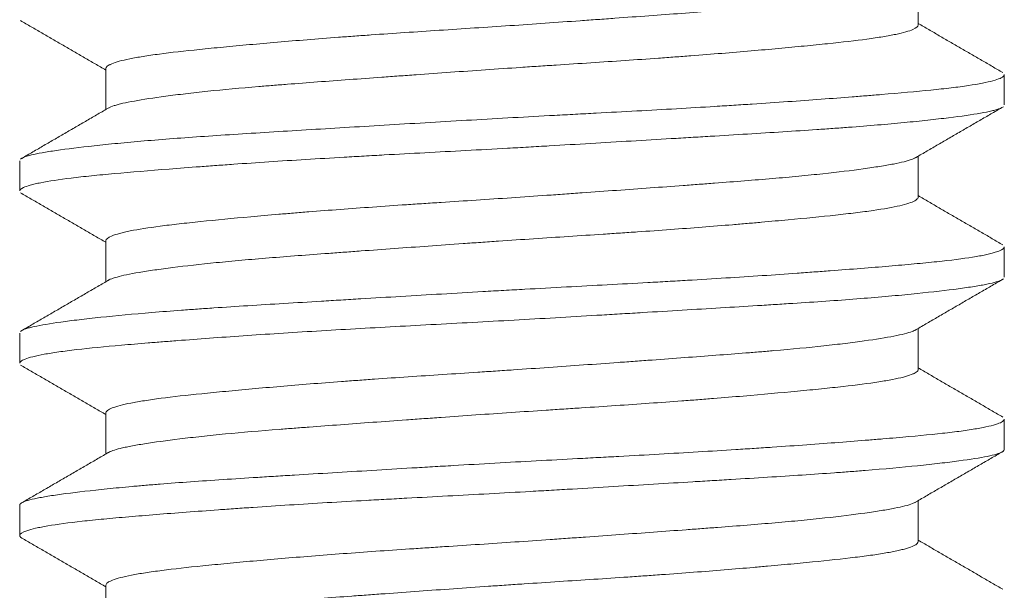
# Model space of a CAD drawing. Header units: millimetres. Extents: x 25 to 1460, y 35 to 806.
# Tile 33 of 46: x 851.77 to 855.77, y 426.36 to 428.68. Entities that reach past the tile are written whole.
import ezdxf

# ---------------------------------------------------------------- set-up
doc = ezdxf.new("R2010")
doc.units = ezdxf.units.MM
doc.layers.add('1', color=7, linetype='Continuous', true_color=0xffffff)

msp = doc.modelspace()

# ---------------------------------------------------------------- linework, layer by layer
at = {"layer": '1', "color": 155, "linetype": 'Continuous', "lineweight": 18}
for p, q in [((855.4177, 428.6558), (855.4177, 428.8228)), ((852.1177, 428.4795), (852.1177, 428.3125)), ((855.7677, 428.3317), (855.7677, 428.4537)), ((855.4177, 427.9562), (855.4177, 428.1228)), ((851.7677, 428.1042), (851.7677, 427.9815)), ((852.1177, 427.7791), (852.1177, 427.6125)), ((855.7677, 427.6311), (855.7677, 427.7537)), ((851.7677, 427.4036), (851.7677, 427.2816)), ((855.4177, 427.2558), (855.4177, 427.4228)), ((852.1177, 427.0795), (852.1177, 426.9125)), ((855.7677, 426.9316), (855.7677, 427.0541)), ((855.4177, 426.5559), (855.4177, 426.7228)), ((851.7677, 426.7039), (851.7677, 426.5812)), ((852.1177, 426.3792), (852.1177, 426.2125))]:
    msp.add_line(p, q, dxfattribs=at)
for points, knots in [([(855.4078, 428.817), (855.4036, 428.8145), (855.3979, 428.812), (855.3823, 428.8063), (855.3717, 428.8032), (855.3462, 428.797), (855.3313, 428.7938), (855.2811, 428.7842), (855.2401, 428.7777), (855.1677, 428.7678), (855.1418, 428.7644), (855.1, 428.7594), (855.0856, 428.7577), (855.0559, 428.7543), (855.0407, 428.7526), (854.9629, 428.7443), (854.895, 428.7378), (854.7846, 428.7284), (854.7463, 428.7253), (854.6868, 428.7206), (854.6666, 428.719), (854.6257, 428.7159), (854.6051, 428.7143), (854.5008, 428.7064), (854.414, 428.7), (854.2789, 428.6902), (854.233, 428.6869), (854.1629, 428.6818), (854.1393, 428.6801), (854.0922, 428.6767), (854.0686, 428.6751), (853.9505, 428.6666), (853.8553, 428.6599), (853.7117, 428.6502), (853.6636, 428.647), (853.5672, 428.6407), (853.5195, 428.6376), (853.3781, 428.6283), (853.286, 428.6221), (853.1735, 428.6142), (853.1512, 428.6125), (853.1068, 428.6093), (853.0847, 428.6077), (853.0191, 428.6027), (852.9766, 428.5994), (852.8526, 428.5895), (852.7747, 428.5828), (852.6832, 428.5745), (852.6651, 428.5728), (852.6297, 428.5695), (852.6123, 428.5678), (852.5613, 428.5629), (852.5291, 428.5598), (852.4374, 428.5504), (852.3829, 428.5442), (852.3233, 428.5363), (852.3118, 428.5347), (852.2897, 428.5315), (852.2791, 428.5299), (852.2489, 428.5251), (852.2307, 428.5218), (852.1823, 428.512), (852.158, 428.5053), (852.1376, 428.4969), (852.134, 428.4952), (852.1279, 428.4918), (852.1254, 428.4901), (852.1197, 428.4853), (852.1178, 428.4822), (852.1177, 428.4791)], [0, 0, 0, 0, 0.023481, 0.023481, 0.052256, 0.052256, 0.081031, 0.081031, 0.138582, 0.138582, 0.167357, 0.167357, 0.181745, 0.181745, 0.196133, 0.196133, 0.253683, 0.253683, 0.282459, 0.282459, 0.296846, 0.296846, 0.311234, 0.311234, 0.368785, 0.368785, 0.39756, 0.39756, 0.411948, 0.411948, 0.426335, 0.426335, 0.483886, 0.483886, 0.512661, 0.512661, 0.541436, 0.541436, 0.598987, 0.598987, 0.613375, 0.613375, 0.627762, 0.627762, 0.656538, 0.656538, 0.714088, 0.714088, 0.728476, 0.728476, 0.742864, 0.742864, 0.771639, 0.771639, 0.82919, 0.82919, 0.843577, 0.843577, 0.857965, 0.857965, 0.88674, 0.88674, 0.944291, 0.944291, 0.958679, 0.958679, 0.973066, 0.973066, 1, 1, 1, 1]), ([(852.1275, 428.3182), (852.1331, 428.3215), (852.1411, 428.3249), (852.1564, 428.3298), (852.1617, 428.3314), (852.1735, 428.3345), (852.1799, 428.3361), (852.2005, 428.3408), (852.2162, 428.3439), (852.2688, 428.3535), (852.3114, 428.36), (852.3738, 428.3683), (852.3868, 428.37), (852.4137, 428.3733), (852.4276, 428.375), (852.4705, 428.38), (852.5006, 428.3834), (852.5953, 428.3933), (852.6642, 428.3996), (852.7577, 428.4074), (852.7768, 428.409), (852.8157, 428.4121), (852.8355, 428.4137), (852.8955, 428.4183), (852.9364, 428.4215), (853.0617, 428.4309), (853.1489, 428.4372), (853.2623, 428.4455), (853.2852, 428.4471), (853.3315, 428.4505), (853.3547, 428.4522), (853.4245, 428.4572), (853.4713, 428.4606), (853.6124, 428.4706), (853.7073, 428.4772), (853.8272, 428.4853), (853.8512, 428.4869), (853.8993, 428.4901), (853.9232, 428.4916), (853.9946, 428.4963), (854.0417, 428.4994), (854.1817, 428.5086), (854.2731, 428.5148), (854.3851, 428.5228), (854.4074, 428.5244), (854.4515, 428.5277), (854.4732, 428.5293), (854.5376, 428.5342), (854.5794, 428.5375), (854.7015, 428.5474), (854.7785, 428.5541), (854.8692, 428.5624), (854.887, 428.5641), (854.9218, 428.5673), (854.9388, 428.569), (854.9886, 428.5738), (855.0201, 428.5769), (855.1098, 428.5862), (855.1633, 428.5924), (855.2217, 428.6003), (855.233, 428.6019), (855.2544, 428.6051), (855.2646, 428.6067), (855.2938, 428.6115), (855.3113, 428.6147), (855.358, 428.6245), (855.3814, 428.6312), (855.4109, 428.6443), (855.4179, 428.6505), (855.4177, 428.6564)], [0, 0, 0, 0, 0.031136, 0.031136, 0.045444, 0.045444, 0.059753, 0.059753, 0.08837, 0.08837, 0.145604, 0.145604, 0.159913, 0.159913, 0.174222, 0.174222, 0.202839, 0.202839, 0.260073, 0.260073, 0.274382, 0.274382, 0.28869, 0.28869, 0.317308, 0.317308, 0.374542, 0.374542, 0.388851, 0.388851, 0.403159, 0.403159, 0.431777, 0.431777, 0.489011, 0.489011, 0.50332, 0.50332, 0.517628, 0.517628, 0.546245, 0.546245, 0.60348, 0.60348, 0.617788, 0.617788, 0.632097, 0.632097, 0.660714, 0.660714, 0.717949, 0.717949, 0.732257, 0.732257, 0.746566, 0.746566, 0.775183, 0.775183, 0.832418, 0.832418, 0.846726, 0.846726, 0.861035, 0.861035, 0.889652, 0.889652, 0.946886, 0.946886, 1, 1, 1, 1]), ([(851.7758, 428.114), (851.7836, 428.1187), (851.7969, 428.1232), (851.8279, 428.1308), (851.8425, 428.1338), (851.8679, 428.1383), (851.877, 428.1399), (851.8963, 428.143), (851.9065, 428.1445), (851.9602, 428.1524), (852.0114, 428.1587), (852.1006, 428.1685), (852.1324, 428.1717), (852.2002, 428.1783), (852.2363, 428.1816), (852.3492, 428.1913), (852.4308, 428.1975), (852.5624, 428.2065), (852.6078, 428.2095), (852.7018, 428.2155), (852.7506, 428.2186), (852.8992, 428.2278), (853.0018, 428.234), (853.1608, 428.2435), (853.2147, 428.2468), (853.3243, 428.2533), (853.3802, 428.2567), (853.5475, 428.2666), (853.6595, 428.2732), (853.828, 428.2826), (853.8843, 428.2856), (853.9688, 428.2902), (853.9971, 428.2917), (854.0535, 428.2947), (854.0816, 428.2962), (854.2209, 428.3037), (854.3296, 428.3096), (854.4885, 428.3188), (854.5408, 428.3219), (854.6181, 428.3267), (854.6437, 428.3283), (854.6945, 428.3315), (854.7195, 428.3331), (854.8429, 428.3412), (854.936, 428.3477), (855.0671, 428.3575), (855.1094, 428.3608), (855.1708, 428.3655), (855.1909, 428.3671), (855.2303, 428.3703), (855.2495, 428.3718), (855.343, 428.3795), (855.4099, 428.3854), (855.4985, 428.3944), (855.5261, 428.3975), (855.5645, 428.4021), (855.5768, 428.4036), (855.6003, 428.4068), (855.6115, 428.4084), (855.6645, 428.4163), (855.6975, 428.4227), (855.7336, 428.4326), (855.7433, 428.4359), (855.7543, 428.4408), (855.7574, 428.4425), (855.7625, 428.4458), (855.7644, 428.4474), (855.7671, 428.4509), (855.7678, 428.4526), (855.7677, 428.4544)], [0, 0, 0, 0, 0.042553, 0.042553, 0.070257, 0.070257, 0.084109, 0.084109, 0.097961, 0.097961, 0.153369, 0.153369, 0.181073, 0.181073, 0.208777, 0.208777, 0.264184, 0.264184, 0.291888, 0.291888, 0.319592, 0.319592, 0.375, 0.375, 0.402704, 0.402704, 0.430408, 0.430408, 0.485816, 0.485816, 0.51352, 0.51352, 0.527371, 0.527371, 0.541223, 0.541223, 0.596631, 0.596631, 0.624335, 0.624335, 0.638187, 0.638187, 0.652039, 0.652039, 0.707447, 0.707447, 0.735151, 0.735151, 0.749003, 0.749003, 0.762855, 0.762855, 0.818262, 0.818262, 0.845966, 0.845966, 0.859818, 0.859818, 0.87367, 0.87367, 0.929078, 0.929078, 0.956782, 0.956782, 0.970634, 0.970634, 0.984486, 0.984486, 1, 1, 1, 1]), ([(855.7596, 428.3212), (855.7566, 428.3194), (855.7526, 428.3176), (855.7438, 428.3143), (855.7392, 428.3128), (855.7288, 428.3098), (855.723, 428.3083), (855.7039, 428.3037), (855.6889, 428.3007), (855.6372, 428.2916), (855.594, 428.2854), (855.5288, 428.2774), (855.5152, 428.2758), (855.4869, 428.2725), (855.4721, 428.2709), (855.4266, 428.266), (855.3944, 428.2627), (855.2925, 428.2529), (855.2173, 428.2464), (855.1142, 428.2387), (855.0931, 428.2371), (855.05, 428.2341), (855.028, 428.2325), (854.9613, 428.228), (854.9155, 428.225), (854.7748, 428.216), (854.6761, 428.21), (854.5468, 428.2021), (854.5206, 428.2006), (854.4677, 428.1974), (854.4409, 428.1958), (854.3605, 428.1909), (854.3065, 428.1877), (854.1429, 428.1779), (854.0321, 428.1713), (853.8912, 428.1631), (853.8629, 428.1615), (853.8061, 428.1582), (853.7776, 428.1566), (853.6927, 428.1519), (853.6364, 428.1489), (853.4685, 428.1398), (853.3579, 428.134), (853.2215, 428.1264), (853.1943, 428.1249), (853.14, 428.1218), (853.1131, 428.1203), (853.0332, 428.1157), (852.981, 428.1125), (852.828, 428.1031), (852.7303, 428.0967), (852.6137, 428.0884), (852.5907, 428.0868), (852.5452, 428.0835), (852.5228, 428.0818), (852.4571, 428.0769), (852.4151, 428.0737), (852.2941, 428.0642), (852.2203, 428.0582), (852.1369, 428.0507), (852.1206, 428.0492), (852.089, 428.0462), (852.0737, 428.0446), (852.0296, 428.0401), (852.0024, 428.037), (851.9272, 428.0278), (851.8858, 428.0215), (851.8449, 428.0134), (851.8373, 428.0118), (851.8232, 428.0085), (851.8167, 428.0068), (851.7992, 428.0018), (851.7899, 427.9985), (851.7731, 427.9906), (851.768, 427.986), (851.7677, 427.9815)], [0, 0, 0, 0, 0.016874, 0.016874, 0.03075, 0.03075, 0.044627, 0.044627, 0.07238, 0.07238, 0.127886, 0.127886, 0.141763, 0.141763, 0.155639, 0.155639, 0.183393, 0.183393, 0.238899, 0.238899, 0.252775, 0.252775, 0.266652, 0.266652, 0.294405, 0.294405, 0.349911, 0.349911, 0.363788, 0.363788, 0.377664, 0.377664, 0.405417, 0.405417, 0.460924, 0.460924, 0.4748, 0.4748, 0.488677, 0.488677, 0.51643, 0.51643, 0.571936, 0.571936, 0.585813, 0.585813, 0.599689, 0.599689, 0.627442, 0.627442, 0.682948, 0.682948, 0.696825, 0.696825, 0.710702, 0.710702, 0.738455, 0.738455, 0.793961, 0.793961, 0.807837, 0.807837, 0.821714, 0.821714, 0.849467, 0.849467, 0.904973, 0.904973, 0.91885, 0.91885, 0.932726, 0.932726, 0.96048, 0.96048, 1, 1, 1, 1]), ([(855.4076, 428.1169), (855.4062, 428.1161), (855.4048, 428.1153), (855.3999, 428.1129), (855.3962, 428.1114), (855.3751, 428.1036), (855.3502, 428.0974), (855.3008, 428.0879), (855.2824, 428.0847), (855.2517, 428.0798), (855.2409, 428.0781), (855.2186, 428.0748), (855.2069, 428.0731), (855.1468, 428.0648), (855.0919, 428.0581), (854.9994, 428.0482), (854.9669, 428.0448), (854.9155, 428.0399), (854.898, 428.0383), (854.8624, 428.0351), (854.8444, 428.0335), (854.7524, 428.0257), (854.6741, 428.0195), (854.5703, 428.0117), (854.5492, 428.0101), (854.5065, 428.0069), (854.4848, 428.0053), (854.419, 428.0004), (854.3745, 427.9972), (854.2395, 427.9873), (854.1472, 427.9807), (854.0291, 427.9722), (854.0054, 427.9706), (853.9576, 427.9672), (853.9335, 427.9655), (853.8613, 427.9604), (853.8133, 427.9571), (853.6698, 427.9474), (853.5747, 427.9412), (853.4565, 427.9334), (853.4328, 427.9319), (853.3857, 427.9288), (853.3621, 427.9272), (853.2923, 427.9225), (853.2466, 427.9193), (853.1118, 427.9098), (853.0253, 427.9033), (852.9212, 427.895), (852.9006, 427.8933), (852.8598, 427.89), (852.8397, 427.8883), (852.7806, 427.8832), (852.7427, 427.8799), (852.6329, 427.8699), (852.5654, 427.8635), (852.488, 427.8556), (852.4729, 427.854), (852.4434, 427.8508), (852.4292, 427.8492), (852.3879, 427.8446), (852.3622, 427.8414), (852.2906, 427.832), (852.2501, 427.8257), (852.2089, 427.8174), (852.2011, 427.8158), (852.1866, 427.8124), (852.1799, 427.8107), (852.1613, 427.8057), (852.151, 427.8024), (852.1262, 427.7923), (852.1177, 427.7856), (852.1177, 427.779)], [0, 0, 0, 0, 0.007251, 0.007251, 0.021639, 0.021639, 0.07919, 0.07919, 0.107965, 0.107965, 0.122353, 0.122353, 0.13674, 0.13674, 0.194291, 0.194291, 0.223066, 0.223066, 0.237454, 0.237454, 0.251842, 0.251842, 0.309392, 0.309392, 0.32378, 0.32378, 0.338168, 0.338168, 0.366943, 0.366943, 0.424494, 0.424494, 0.438881, 0.438881, 0.453269, 0.453269, 0.482044, 0.482044, 0.539595, 0.539595, 0.553983, 0.553983, 0.56837, 0.56837, 0.597145, 0.597145, 0.654696, 0.654696, 0.669084, 0.669084, 0.683471, 0.683471, 0.712247, 0.712247, 0.769797, 0.769797, 0.784185, 0.784185, 0.798573, 0.798573, 0.827348, 0.827348, 0.884899, 0.884899, 0.899286, 0.899286, 0.913674, 0.913674, 0.942449, 0.942449, 1, 1, 1, 1]), ([(852.1271, 427.618), (852.1295, 427.6194), (852.1324, 427.6209), (852.1429, 427.6255), (852.152, 427.6286), (852.1853, 427.6379), (852.2153, 427.6441), (852.2627, 427.6522), (852.2727, 427.6538), (852.2937, 427.657), (852.3047, 427.6587), (852.339, 427.6637), (852.3635, 427.667), (852.442, 427.677), (852.501, 427.6836), (852.5829, 427.6918), (852.5998, 427.6934), (852.6342, 427.6967), (852.6519, 427.6983), (852.7056, 427.7031), (852.7426, 427.7062), (852.8571, 427.7155), (852.9379, 427.7216), (853.0448, 427.7296), (853.0664, 427.7312), (853.1103, 427.7344), (853.1325, 427.736), (853.1992, 427.7409), (853.2442, 427.7442), (853.3808, 427.7541), (853.4739, 427.7608), (853.5929, 427.7692), (853.6168, 427.7709), (853.6648, 427.7742), (853.6888, 427.7759), (853.7606, 427.7808), (853.8082, 427.784), (853.9507, 427.7935), (854.045, 427.7996), (854.162, 427.8074), (854.1854, 427.8089), (854.2317, 427.8121), (854.2547, 427.8136), (854.3229, 427.8184), (854.3675, 427.8215), (854.4989, 427.8311), (854.583, 427.8376), (854.6839, 427.846), (854.7039, 427.8477), (854.7431, 427.8511), (854.7623, 427.8527), (854.8188, 427.8578), (854.8551, 427.8611), (854.9596, 427.8709), (855.0237, 427.8771), (855.0965, 427.885), (855.1106, 427.8865), (855.1379, 427.8897), (855.1511, 427.8912), (855.1893, 427.8959), (855.2129, 427.899), (855.2782, 427.9085), (855.3144, 427.9149), (855.3718, 427.9282), (855.392, 427.9349), (855.4102, 427.945), (855.4163, 427.9499), (855.4178, 427.9548), (855.4177, 427.9566), (855.4177, 427.9567), (855.4177, 427.9568)], [0, 0, 0, 0, 0.013483, 0.013483, 0.042048, 0.042048, 0.099177, 0.099177, 0.11346, 0.11346, 0.127742, 0.127742, 0.156307, 0.156307, 0.213437, 0.213437, 0.227719, 0.227719, 0.242002, 0.242002, 0.270567, 0.270567, 0.327697, 0.327697, 0.341979, 0.341979, 0.356261, 0.356261, 0.384826, 0.384826, 0.441956, 0.441956, 0.456239, 0.456239, 0.470521, 0.470521, 0.499086, 0.499086, 0.556216, 0.556216, 0.570498, 0.570498, 0.584781, 0.584781, 0.613346, 0.613346, 0.670475, 0.670475, 0.684758, 0.684758, 0.69904, 0.69904, 0.727605, 0.727605, 0.784735, 0.784735, 0.799017, 0.799017, 0.8133, 0.8133, 0.841865, 0.841865, 0.898995, 0.898995, 0.956124, 0.956124, 0.984689, 0.998972, 0.998972, 1, 1, 1, 1]), ([(851.7763, 427.4143), (851.7804, 427.4167), (851.7858, 427.419), (851.7972, 427.4228), (851.8023, 427.4243), (851.8136, 427.4273), (851.8199, 427.4288), (851.8541, 427.4364), (851.8903, 427.4424), (851.9578, 427.4518), (851.9825, 427.455), (852.0229, 427.4598), (852.037, 427.4614), (852.0661, 427.4647), (852.0813, 427.4664), (852.1591, 427.4746), (852.2286, 427.4811), (852.3435, 427.4907), (852.3836, 427.4938), (852.4465, 427.4984), (852.4679, 427.5), (852.5116, 427.503), (852.5339, 427.5046), (852.6466, 427.5121), (852.7415, 427.5181), (852.8908, 427.5272), (852.9417, 427.5303), (853.0199, 427.535), (853.0462, 427.5366), (853.0996, 427.5398), (853.1264, 427.5415), (853.2612, 427.5496), (853.3707, 427.5561), (853.5374, 427.566), (853.5934, 427.5693), (853.678, 427.5741), (853.7063, 427.5758), (853.7632, 427.579), (853.7916, 427.5805), (853.9332, 427.5883), (854.0449, 427.5942), (854.2102, 427.6032), (854.2649, 427.6061), (854.3464, 427.6107), (854.3735, 427.6122), (854.4274, 427.6153), (854.4542, 427.6168), (854.5865, 427.6246), (854.6877, 427.6309), (854.8328, 427.6406), (854.88, 427.6439), (854.9491, 427.6488), (854.9719, 427.6505), (855.0168, 427.6538), (855.0389, 427.6554), (855.1469, 427.6636), (855.2262, 427.6698), (855.3346, 427.6789), (855.369, 427.6819), (855.4179, 427.6864), (855.4338, 427.6879), (855.4646, 427.6909), (855.4795, 427.6925), (855.551, 427.7001), (855.5993, 427.7062), (855.6588, 427.7157), (855.6764, 427.7189), (855.6996, 427.7238), (855.7067, 427.7255), (855.7199, 427.7288), (855.7259, 427.7305), (855.7528, 427.7387), (855.7647, 427.7453), (855.7676, 427.7527), (855.7678, 427.7537), (855.7677, 427.7547)], [0, 0, 0, 0, 0.021498, 0.021498, 0.03535, 0.03535, 0.049202, 0.049202, 0.10461, 0.10461, 0.132314, 0.132314, 0.146166, 0.146166, 0.160018, 0.160018, 0.215426, 0.215426, 0.243129, 0.243129, 0.256981, 0.256981, 0.270833, 0.270833, 0.326241, 0.326241, 0.353945, 0.353945, 0.367797, 0.367797, 0.381649, 0.381649, 0.437057, 0.437057, 0.464761, 0.464761, 0.478613, 0.478613, 0.492465, 0.492465, 0.547872, 0.547872, 0.575576, 0.575576, 0.589428, 0.589428, 0.60328, 0.60328, 0.658688, 0.658688, 0.686392, 0.686392, 0.700244, 0.700244, 0.714096, 0.714096, 0.769504, 0.769504, 0.797207, 0.797207, 0.811059, 0.811059, 0.824911, 0.824911, 0.880319, 0.880319, 0.908023, 0.908023, 0.921875, 0.921875, 0.935727, 0.935727, 0.991135, 0.991135, 1, 1, 1, 1]), ([(855.7591, 427.621), (855.7576, 427.62), (855.7558, 427.6191), (855.7405, 427.6122), (855.7179, 427.6064), (855.6779, 427.5988), (855.6693, 427.5972), (855.6508, 427.5942), (855.6411, 427.5926), (855.6102, 427.5879), (855.5875, 427.5848), (855.5132, 427.5753), (855.4553, 427.5688), (855.3726, 427.5606), (855.3555, 427.5589), (855.3202, 427.5556), (855.3022, 427.554), (855.2468, 427.5491), (855.2083, 427.5459), (855.088, 427.5365), (855.0015, 427.5306), (854.8853, 427.5231), (854.8616, 427.5216), (854.8136, 427.5185), (854.7892, 427.517), (854.7157, 427.5124), (854.6657, 427.5094), (854.513, 427.5001), (854.4076, 427.4937), (854.2713, 427.4856), (854.2438, 427.4839), (854.1883, 427.4806), (854.1605, 427.4789), (854.0771, 427.474), (854.0213, 427.4707), (853.8536, 427.4609), (853.7413, 427.4545), (853.572, 427.4454), (853.5152, 427.4423), (853.4034, 427.4364), (853.3481, 427.4334), (853.1844, 427.4244), (853.0779, 427.4184), (852.9221, 427.4089), (852.8706, 427.4057), (852.771, 427.3993), (852.7226, 427.396), (852.5814, 427.3863), (852.4928, 427.3797), (852.3889, 427.3716), (852.3685, 427.37), (852.3284, 427.3669), (852.2697, 427.3622), (852.2155, 427.3577), (852.1129, 427.3487), (852.0522, 427.3427), (851.9861, 427.3351), (851.9734, 427.3335), (851.9489, 427.3304), (851.9141, 427.3257), (851.8845, 427.3209), (851.832, 427.3113), (851.8061, 427.3047), (851.7853, 427.2964), (851.7817, 427.2948), (851.7758, 427.2915), (851.7734, 427.2898), (851.7691, 427.2858), (851.7678, 427.2835), (851.7677, 427.2812)], [0, 0, 0, 0, 0.008437, 0.008437, 0.063943, 0.063943, 0.07782, 0.07782, 0.091696, 0.091696, 0.119449, 0.119449, 0.174956, 0.174956, 0.188832, 0.188832, 0.202709, 0.202709, 0.230462, 0.230462, 0.285968, 0.285968, 0.299845, 0.299845, 0.313721, 0.313721, 0.341474, 0.341474, 0.39698, 0.39698, 0.410857, 0.410857, 0.424734, 0.424734, 0.452487, 0.452487, 0.507993, 0.507993, 0.535746, 0.535746, 0.563499, 0.563499, 0.619005, 0.619005, 0.646758, 0.646758, 0.674512, 0.674512, 0.730018, 0.730018, 0.743894, 0.743894, 0.757771, 0.785524, 0.785524, 0.84103, 0.84103, 0.854907, 0.854907, 0.868783, 0.896536, 0.896536, 0.952043, 0.952043, 0.965919, 0.965919, 0.979796, 0.979796, 1, 1, 1, 1]), ([(855.4084, 427.4173), (855.4045, 427.415), (855.3995, 427.4127), (855.3852, 427.4072), (855.3749, 427.4041), (855.35, 427.3978), (855.3356, 427.3947), (855.2867, 427.3851), (855.2466, 427.3787), (855.1869, 427.3704), (855.1745, 427.3687), (855.1487, 427.3653), (855.1353, 427.3637), (855.0939, 427.3586), (855.0647, 427.3552), (854.9727, 427.3452), (854.9054, 427.3388), (854.8137, 427.3309), (854.7949, 427.3293), (854.7567, 427.3262), (854.7372, 427.3246), (854.678, 427.3199), (854.6376, 427.3168), (854.5135, 427.3074), (854.4271, 427.301), (854.3143, 427.2928), (854.2915, 427.2911), (854.2455, 427.2878), (854.2222, 427.2861), (854.1525, 427.2811), (854.1057, 427.2777), (853.9646, 427.2676), (853.8695, 427.2609), (853.7492, 427.2527), (853.725, 427.2511), (853.6767, 427.2479), (853.6526, 427.2463), (853.5807, 427.2416), (853.5332, 427.2385), (853.392, 427.2292), (853.2995, 427.223), (853.1861, 427.2151), (853.1635, 427.2134), (853.1188, 427.2102), (853.0967, 427.2086), (853.0313, 427.2037), (852.9888, 427.2004), (852.8646, 427.1905), (852.786, 427.1838), (852.6933, 427.1754), (852.675, 427.1737), (852.6393, 427.1704), (852.6219, 427.1687), (852.5708, 427.1639), (852.5384, 427.1607), (852.4459, 427.1513), (852.3906, 427.1451), (852.3298, 427.1372), (852.3181, 427.1356), (852.2957, 427.1324), (852.285, 427.1308), (852.2544, 427.126), (852.2359, 427.1228), (852.1864, 427.113), (852.1611, 427.1063), (852.1268, 427.0927), (852.1181, 427.0859), (852.1177, 427.0795)], [0, 0, 0, 0, 0.021639, 0.021639, 0.050414, 0.050414, 0.07919, 0.07919, 0.13674, 0.13674, 0.151128, 0.151128, 0.165516, 0.165516, 0.194291, 0.194291, 0.251842, 0.251842, 0.266229, 0.266229, 0.280617, 0.280617, 0.309392, 0.309392, 0.366943, 0.366943, 0.381331, 0.381331, 0.395718, 0.395718, 0.424494, 0.424494, 0.482044, 0.482044, 0.496432, 0.496432, 0.51082, 0.51082, 0.539595, 0.539595, 0.597145, 0.597145, 0.611533, 0.611533, 0.625921, 0.625921, 0.654696, 0.654696, 0.712247, 0.712247, 0.726634, 0.726634, 0.741022, 0.741022, 0.769797, 0.769797, 0.827348, 0.827348, 0.841736, 0.841736, 0.856123, 0.856123, 0.884899, 0.884899, 0.942449, 0.942449, 1, 1, 1, 1]), ([(852.1269, 426.9178), (852.1362, 426.9236), (852.1524, 426.9292), (852.182, 426.9366), (852.1888, 426.9381), (852.2034, 426.9413), (852.2113, 426.9429), (852.2362, 426.9477), (852.2547, 426.9509), (852.3156, 426.9606), (852.3633, 426.9672), (852.4322, 426.9755), (852.4464, 426.9772), (852.4757, 426.9806), (852.4909, 426.9823), (852.5373, 426.9873), (852.5696, 426.9906), (852.6708, 427.0002), (852.7437, 427.0064), (852.8418, 427.0142), (852.8618, 427.0157), (852.9025, 427.0189), (852.9231, 427.0204), (852.9854, 427.0252), (853.0277, 427.0283), (853.1571, 427.0379), (853.2464, 427.0444), (853.3621, 427.0527), (853.3855, 427.0544), (853.4325, 427.0578), (853.4561, 427.0595), (853.5268, 427.0645), (853.574, 427.0679), (853.7161, 427.0778), (853.8113, 427.0843), (853.9308, 427.0921), (853.9548, 427.0937), (854.0026, 427.0968), (854.0263, 427.0984), (854.097, 427.103), (854.1435, 427.1061), (854.2814, 427.1154), (854.3711, 427.1217), (854.4802, 427.1298), (854.5019, 427.1315), (854.5446, 427.1348), (854.5657, 427.1364), (854.6279, 427.1414), (854.6681, 427.1447), (854.7854, 427.1547), (854.8588, 427.1613), (854.9443, 427.1695), (854.9611, 427.1711), (854.9938, 427.1743), (855.0096, 427.1759), (855.056, 427.1806), (855.0852, 427.1837), (855.1678, 427.193), (855.2162, 427.1992), (855.2784, 427.2088), (855.297, 427.2121), (855.3304, 427.2186), (855.3597, 427.2251), (855.3865, 427.2335), (855.3981, 427.2385), (855.4048, 427.2419), (855.4077, 427.2436), (855.4154, 427.2491), (855.4179, 427.2529), (855.4177, 427.2566)], [0, 0, 0, 0, 0.053016, 0.053016, 0.067299, 0.067299, 0.081581, 0.081581, 0.110146, 0.110146, 0.167276, 0.167276, 0.181559, 0.181559, 0.195841, 0.195841, 0.224406, 0.224406, 0.281536, 0.281536, 0.295818, 0.295818, 0.310101, 0.310101, 0.338665, 0.338665, 0.395795, 0.395795, 0.410078, 0.410078, 0.42436, 0.42436, 0.452925, 0.452925, 0.510055, 0.510055, 0.524337, 0.524337, 0.53862, 0.53862, 0.567185, 0.567185, 0.624314, 0.624314, 0.638597, 0.638597, 0.652879, 0.652879, 0.681444, 0.681444, 0.738574, 0.738574, 0.752856, 0.752856, 0.767139, 0.767139, 0.795704, 0.795704, 0.852834, 0.852834, 0.881399, 0.881399, 0.909963, 0.938528, 0.952811, 0.952811, 0.967093, 0.967093, 1, 1, 1, 1]), ([(851.7677, 426.7047), (851.7678, 426.705), (851.7678, 426.7053), (851.7683, 426.7072), (851.7692, 426.7088), (851.7724, 426.7118), (851.7745, 426.7134), (851.7884, 426.721), (851.8089, 426.7268), (851.8533, 426.7358), (851.8704, 426.7389), (851.8995, 426.7435), (851.9098, 426.745), (851.9316, 426.7482), (851.9431, 426.7498), (852.003, 426.7577), (852.059, 426.7642), (852.1548, 426.774), (852.1887, 426.7772), (852.2426, 426.7821), (852.2611, 426.7838), (852.299, 426.787), (852.3185, 426.7886), (852.4177, 426.7966), (852.5029, 426.8026), (852.6393, 426.8115), (852.6862, 426.8145), (852.7587, 426.8191), (852.7832, 426.8206), (852.833, 426.8237), (852.8583, 426.8252), (852.9855, 426.833), (853.0903, 426.8393), (853.2517, 426.849), (853.3062, 426.8523), (853.3891, 426.8572), (853.417, 426.8589), (853.473, 426.8622), (853.5012, 426.8639), (853.6419, 426.8721), (853.7543, 426.8785), (853.9225, 426.8877), (853.9786, 426.8907), (854.0625, 426.8952), (854.0905, 426.8967), (854.1464, 426.8997), (854.1743, 426.9012), (854.3127, 426.9087), (854.42, 426.9148), (854.576, 426.9241), (854.6271, 426.9272), (854.7025, 426.932), (854.7275, 426.9336), (854.7769, 426.9369), (854.8014, 426.9385), (854.9217, 426.9467), (855.0117, 426.9533), (855.1376, 426.9629), (855.1781, 426.9661), (855.2365, 426.9708), (855.2555, 426.9723), (855.2929, 426.9754), (855.3112, 426.9769), (855.3998, 426.9845), (855.4623, 426.9904), (855.544, 426.9995), (855.5692, 427.0026), (855.6039, 427.0073), (855.615, 427.0089), (855.636, 427.0121), (855.646, 427.0137), (855.6928, 427.0217), (855.7208, 427.0283), (855.749, 427.0381), (855.756, 427.0414), (855.7631, 427.0463), (855.7649, 427.0479), (855.7672, 427.0512), (855.7678, 427.0528), (855.7677, 427.0544), (855.7677, 427.0545), (855.7677, 427.0545)], [0, 0, 0, 0, 0.002802, 0.002802, 0.016272, 0.016272, 0.029741, 0.029741, 0.083621, 0.083621, 0.11056, 0.11056, 0.12403, 0.12403, 0.1375, 0.1375, 0.191379, 0.191379, 0.218319, 0.218319, 0.231789, 0.231789, 0.245259, 0.245259, 0.299138, 0.299138, 0.326078, 0.326078, 0.339547, 0.339547, 0.353017, 0.353017, 0.406897, 0.406897, 0.433836, 0.433836, 0.447306, 0.447306, 0.460776, 0.460776, 0.514655, 0.514655, 0.541595, 0.541595, 0.555065, 0.555065, 0.568534, 0.568534, 0.622414, 0.622414, 0.649353, 0.649353, 0.662823, 0.662823, 0.676293, 0.676293, 0.730172, 0.730172, 0.757112, 0.757112, 0.770582, 0.770582, 0.784052, 0.784052, 0.837931, 0.837931, 0.864871, 0.864871, 0.878341, 0.878341, 0.89181, 0.89181, 0.94569, 0.94569, 0.972629, 0.972629, 0.986099, 0.986099, 0.999569, 0.999569, 1, 1, 1, 1]), ([(855.7677, 426.9314), (855.7679, 426.9278), (855.765, 426.9243), (855.7562, 426.9193), (855.7529, 426.9178), (855.7451, 426.9147), (855.7317, 426.9102), (855.7131, 426.9058), (855.6692, 426.8968), (855.6309, 426.8907), (855.5715, 426.8828), (855.559, 426.8811), (855.533, 426.8779), (855.4925, 426.8731), (855.4476, 426.8682), (855.3522, 426.8584), (855.281, 426.8518), (855.1824, 426.8439), (855.1621, 426.8423), (855.1208, 426.8392), (855.0577, 426.8345), (854.9917, 426.83), (854.8555, 426.8211), (854.7595, 426.8151), (854.6327, 426.8074), (854.607, 426.8058), (854.555, 426.8026), (854.4766, 426.7979), (854.3969, 426.7931), (854.2355, 426.7834), (854.1256, 426.7768), (853.9851, 426.7685), (853.9567, 426.7669), (853.9001, 426.7636), (853.8718, 426.762), (853.7871, 426.7571), (853.7308, 426.754), (853.5625, 426.7448), (853.4511, 426.7389), (853.3127, 426.7314), (853.285, 426.7299), (853.23, 426.7269), (853.1483, 426.7223), (853.0688, 426.7178), (852.9127, 426.7085), (852.8124, 426.7021), (852.692, 426.6939), (852.6681, 426.6923), (852.621, 426.689), (852.5518, 426.684), (852.4862, 426.6791), (852.3599, 426.6695), (852.2822, 426.6633), (852.1932, 426.6557), (852.1758, 426.6542), (852.142, 426.6512), (852.093, 426.6466), (852.0488, 426.6421), (851.9667, 426.633), (851.9203, 426.6269), (851.873, 426.6188), (851.8641, 426.6172), (851.8474, 426.6139), (851.8242, 426.609), (851.8064, 426.6041), (851.7778, 426.5942), (851.768, 426.5876), (851.7677, 426.5797), (851.7682, 426.5782), (851.7705, 426.575), (851.7725, 426.5733), (851.7752, 426.5717), (851.7754, 426.5715)], [0, 0, 0, 0, 0.030151, 0.030151, 0.043237, 0.043237, 0.056323, 0.082496, 0.082496, 0.134841, 0.134841, 0.147927, 0.147927, 0.161013, 0.187186, 0.187186, 0.239531, 0.239531, 0.252617, 0.252617, 0.265704, 0.291876, 0.291876, 0.344221, 0.344221, 0.357307, 0.357307, 0.370394, 0.396566, 0.396566, 0.448911, 0.448911, 0.461997, 0.461997, 0.475084, 0.475084, 0.501256, 0.501256, 0.553601, 0.553601, 0.566688, 0.566688, 0.579774, 0.605946, 0.605946, 0.658291, 0.658291, 0.671378, 0.671378, 0.684464, 0.710637, 0.710637, 0.762982, 0.762982, 0.776068, 0.776068, 0.789154, 0.815327, 0.815327, 0.867672, 0.867672, 0.880758, 0.880758, 0.893844, 0.920017, 0.920017, 0.972362, 0.972362, 0.985448, 0.985448, 0.998534, 1, 1, 1, 1]), ([(855.408, 426.7171), (855.4044, 426.715), (855.3999, 426.7129), (855.3783, 426.7045), (855.3542, 426.6984), (855.3139, 426.6904), (855.3053, 426.6888), (855.2871, 426.6856), (855.2775, 426.6839), (855.2474, 426.679), (855.2255, 426.6758), (855.1546, 426.6658), (855.1003, 426.6591), (855.0084, 426.6491), (854.9758, 426.6457), (854.9082, 426.6392), (854.873, 426.636), (854.7639, 426.6266), (854.686, 426.6204), (854.5821, 426.6126), (854.5609, 426.611), (854.5182, 426.6078), (854.4966, 426.6062), (854.4315, 426.6013), (854.3874, 426.5981), (854.2531, 426.5883), (854.161, 426.5817), (854.0424, 426.5732), (854.0184, 426.5715), (853.9706, 426.5681), (853.9467, 426.5664), (853.8751, 426.5614), (853.8273, 426.5581), (853.6841, 426.5483), (853.5887, 426.5421), (853.4695, 426.5343), (853.4457, 426.5327), (853.3986, 426.5296), (853.3752, 426.5281), (853.3056, 426.5234), (853.2599, 426.5202), (853.1249, 426.5108), (853.0378, 426.5043), (852.8694, 426.4909), (852.7905, 426.4842), (852.6801, 426.4742), (852.6446, 426.4709), (852.5934, 426.466), (852.5766, 426.4644), (852.5438, 426.4612), (852.5277, 426.4596), (852.4493, 426.4516), (852.3938, 426.4455), (852.3212, 426.4361), (852.2876, 426.4314), (852.258, 426.4265), (852.2391, 426.4233), (852.2302, 426.4216), (852.188, 426.4134), (852.1626, 426.4067), (852.1365, 426.3966), (852.1266, 426.3916), (852.1212, 426.3866), (852.1187, 426.3832), (852.118, 426.3815), (852.1178, 426.3797), (852.1177, 426.3795), (852.1177, 426.3793)], [0, 0, 0, 0, 0.019797, 0.019797, 0.077348, 0.077348, 0.091736, 0.091736, 0.106123, 0.106123, 0.134899, 0.134899, 0.192449, 0.192449, 0.221225, 0.221225, 0.25, 0.25, 0.307551, 0.307551, 0.321938, 0.321938, 0.336326, 0.336326, 0.365101, 0.365101, 0.422652, 0.422652, 0.43704, 0.43704, 0.451427, 0.451427, 0.480203, 0.480203, 0.537753, 0.537753, 0.552141, 0.552141, 0.566529, 0.566529, 0.595304, 0.595304, 0.652855, 0.652855, 0.710405, 0.710405, 0.73918, 0.73918, 0.753568, 0.753568, 0.767956, 0.767956, 0.825506, 0.825506, 0.854282, 0.868669, 0.868669, 0.883057, 0.883057, 0.940608, 0.940608, 0.969383, 0.983771, 0.983771, 0.998158, 0.998158, 1, 1, 1, 1]), ([(852.1274, 426.2181), (852.1283, 426.2187), (852.1293, 426.2192), (852.1333, 426.2213), (852.1368, 426.2229), (852.1448, 426.226), (852.1493, 426.2276), (852.1644, 426.2322), (852.1765, 426.2353), (852.2184, 426.2447), (852.254, 426.251), (852.3083, 426.2592), (852.3196, 426.2609), (852.3433, 426.2642), (852.3556, 426.2659), (852.3938, 426.2709), (852.4208, 426.2742), (852.5067, 426.2842), (852.5702, 426.2908), (852.6576, 426.2988), (852.6755, 426.3004), (852.712, 426.3036), (852.7307, 426.3051), (852.7872, 426.3098), (852.826, 426.3129), (852.9456, 426.3222), (853.0294, 426.3285), (853.1396, 426.3365), (853.1619, 426.3382), (853.2069, 426.3415), (853.2296, 426.3431), (853.2978, 426.3481), (853.3437, 426.3514), (853.4826, 426.3614), (853.5767, 426.3681), (853.6965, 426.3764), (853.7206, 426.3781), (853.7687, 426.3814), (853.7927, 426.383), (853.8644, 426.3878), (853.9119, 426.3909), (854.0536, 426.4002), (854.1469, 426.4063), (854.2621, 426.4141), (854.2851, 426.4157), (854.3305, 426.4189), (854.3529, 426.4205), (854.4196, 426.4253), (854.463, 426.4285), (854.5906, 426.4382), (854.6718, 426.4449), (854.7685, 426.4533), (854.7876, 426.455), (854.8249, 426.4583), (854.8431, 426.46), (854.8968, 426.4649), (854.931, 426.4682), (855.0292, 426.4777), (855.0888, 426.4839), (855.1688, 426.4933), (855.1936, 426.4964), (855.2392, 426.5027), (855.2811, 426.509), (855.3241, 426.5171), (855.3456, 426.5221), (855.3589, 426.5254), (855.3652, 426.5271), (855.3936, 426.5355), (855.408, 426.5423), (855.4166, 426.5514), (855.4178, 426.5539), (855.4177, 426.5564)], [0, 0, 0, 0, 0.005037, 0.005037, 0.019345, 0.019345, 0.033654, 0.033654, 0.062271, 0.062271, 0.119505, 0.119505, 0.133814, 0.133814, 0.148123, 0.148123, 0.17674, 0.17674, 0.233974, 0.233974, 0.248283, 0.248283, 0.262592, 0.262592, 0.291209, 0.291209, 0.348443, 0.348443, 0.362752, 0.362752, 0.37706, 0.37706, 0.405678, 0.405678, 0.462912, 0.462912, 0.477221, 0.477221, 0.491529, 0.491529, 0.520147, 0.520147, 0.577381, 0.577381, 0.59169, 0.59169, 0.605998, 0.605998, 0.634615, 0.634615, 0.69185, 0.69185, 0.706158, 0.706158, 0.720467, 0.720467, 0.749084, 0.749084, 0.806319, 0.806319, 0.834936, 0.834936, 0.863553, 0.89217, 0.906479, 0.906479, 0.920788, 0.920788, 0.978022, 0.978022, 1, 1, 1, 1])]:
    msp.add_open_spline(points, degree=3, knots=knots, dxfattribs=at)
for points in [[(851.7713, 428.6739), (851.9445, 428.5734), (852.1177, 428.4728)], [(855.7624, 428.4624), (855.59, 428.5623), (855.4177, 428.6625)], [(852.1306, 428.32), (851.9506, 428.2154), (851.7705, 428.1109)], [(855.4039, 428.1147), (855.5839, 428.2194), (855.7641, 428.3238)], [(851.7713, 427.9739), (851.9445, 427.8734), (852.1177, 427.7728)], [(855.7623, 427.7624), (855.59, 427.8624), (855.4177, 427.9625)], [(852.1305, 427.6199), (851.9505, 427.5153), (851.7704, 427.4109)], [(855.4039, 427.4147), (855.5839, 427.5194), (855.7641, 427.6238)], [(851.7713, 427.2739), (851.9445, 427.1734), (852.1177, 427.0728)], [(855.7621, 427.0625), (855.5899, 427.1624), (855.4177, 427.2624)], [(852.1305, 426.9199), (851.9504, 426.8153), (851.7703, 426.7108)], [(855.4039, 426.7147), (855.5839, 426.8194), (855.7641, 426.9238)], [(851.7713, 426.5739), (851.9445, 426.4734), (852.1177, 426.3728)], [(855.762, 426.3626), (855.5898, 426.4624), (855.4177, 426.5624)]]:
    msp.add_open_spline(points, degree=2, dxfattribs=at)

doc.saveas('drawing.dxf')
